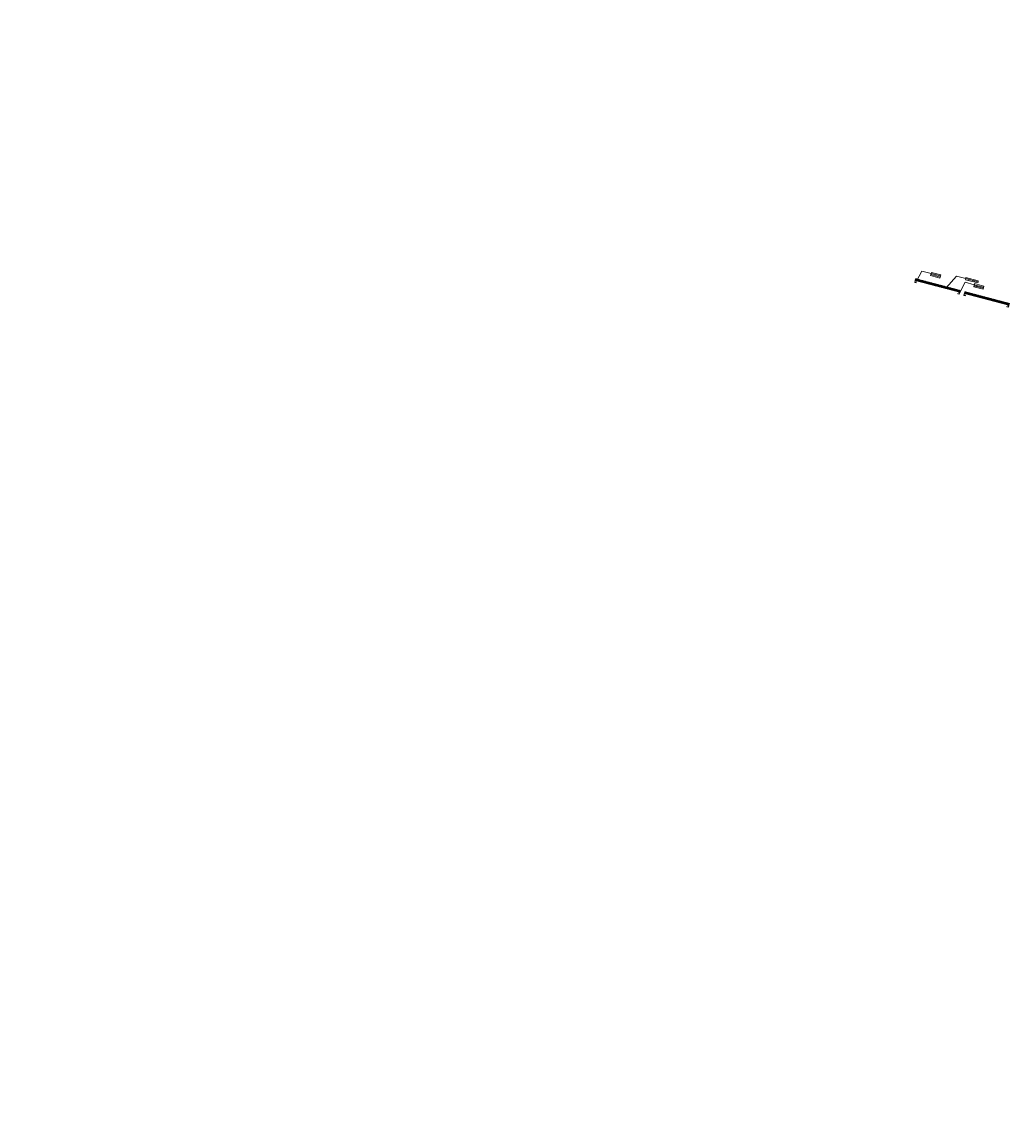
# Model space of a CAD drawing. Header units: millimetres. Extents: x -204291438 to 18864955, y -774833820 to 295284.
# Tile 2 of 87: x -76059 to 27662, y -139869 to -25783. Entities that reach past the tile are written whole.
import ezdxf

# ---------------------------------------------------------------- set-up
doc = ezdxf.new("R2010")
doc.units = ezdxf.units.MM
doc.header["$MEASUREMENT"] = 0
for name, color, linetype in [('213-A Wymiarowanie wewnętrzne', 7, 'Continuous'), ('215-A Wymiarowanie wewnętrzne 1_50', 7, 'Continuous'), ('231-A Ściany zewnętrzne', 7, 'Continuous'), ('293-PPOŻ - Opisy drzwi', 7, 'Continuous')]:
    doc.layers.add(name, color=color, linetype=linetype)
doc.styles.add('STYL_AUTOMATYCZNY_3', font='arial.ttf')
doc.styles.add('STYL_AUTOMATYCZNY_4', font='arial.ttf')
doc.dimstyles.new('STYL_AUTOMATYCZNY__3', dxfattribs={"dimtxt": 64.999998, "dimasz": 47.5, "dimexe": 0.18, "dimexo": 0.0625, "dimgap": 0, "dimtad": 1, "dimdec": 1, "dimlfac": 0.1, "dimzin": 0, "dimdsep": 46, "dimtxsty": 'STYL_AUTOMATYCZNY_4', "dimblk": 'ARROWHEAD_11', "dimblk1": 'ARROWHEAD_11', "dimblk2": 'ARROWHEAD_11', "dimcen": 0.09, "dimclrd": 30, "dimclre": 30, "dimclrt": 30, "dimazin": 0, "dimtfac": 1, "dimtdec": 4, "dimtmove": 0, "dimatfit": 3, "dimfxl": 0, "dimtolj": 1, "dimtzin": 0, "dimarcsym": 0})

# ---------------------------------------------------------------- blocks, each defined once
blk = doc.blocks.new('*X2974')
at = {"layer": '231-A Ściany zewnętrzne', "color": 7, "linetype": 'Continuous', "lineweight": 0}
for p, q in [((17629, -52822), (17663, -52795)), ((17696, -52839), (17680, -52799)), ((17712, -52843), (17746, -52817)), ((17779, -52861), (17762, -52821)), ((17795, -52865), (17829, -52839)), ((17861, -52883), (17845, -52843)), ((17878, -52887), (17912, -52861)), ((17944, -52905), (17928, -52865)), ((17961, -52909), (17994, -52882)), ((18027, -52927), (18011, -52887)), ((18044, -52931), (18077, -52904)), ((18110, -52948), (18094, -52909)), ((18127, -52953), (18160, -52926)), ((18193, -52970), (18177, -52931)), ((18209, -52975), (18243, -52948)), ((18276, -52992), (18260, -52952)), ((18292, -52997), (18326, -52970)), ((18359, -53014), (18343, -52974)), ((18375, -53018), (18409, -52992)), ((18442, -53036), (18425, -52996)), ((18458, -53040), (18492, -53014)), ((18524, -53058), (18508, -53018)), ((18541, -53062), (18575, -53036)), ((18607, -53080), (18591, -53040)), ((18624, -53084), (18657, -53057)), ((18690, -53101), (18674, -53062)), ((18707, -53106), (18740, -53079)), ((18773, -53123), (18757, -53084)), ((18790, -53128), (18823, -53101)), ((18856, -53145), (18840, -53106)), ((18873, -53150), (18906, -53123)), ((18939, -53167), (18923, -53127)), ((18955, -53171), (18989, -53145)), ((19022, -53189), (19006, -53149)), ((19038, -53193), (19072, -53167)), ((19105, -53211), (19088, -53171)), ((19121, -53215), (19155, -53189)), ((19187, -53233), (19171, -53193)), ((19204, -53237), (19238, -53210)), ((19270, -53255), (19254, -53215)), ((19287, -53259), (19321, -53232)), ((19353, -53276), (19337, -53237)), ((19370, -53281), (19403, -53254)), ((19436, -53298), (19420, -53259)), ((19453, -53303), (19486, -53276)), ((19519, -53320), (19503, -53280)), ((19536, -53325), (19569, -53298)), ((19602, -53342), (19586, -53302)), ((19618, -53346), (19652, -53320)), ((19685, -53364), (19669, -53324)), ((19701, -53368), (19735, -53342)), ((19768, -53386), (19751, -53346)), ((19784, -53390), (19818, -53364)), ((19850, -53408), (19834, -53368)), ((19867, -53412), (19901, -53385)), ((19933, -53430), (19917, -53390)), ((19950, -53434), (19984, -53407)), ((20016, -53451), (20000, -53412)), ((20033, -53456), (20066, -53429)), ((20099, -53473), (20083, -53434)), ((20116, -53478), (20149, -53451)), ((20182, -53495), (20166, -53455)), ((20199, -53500), (20232, -53473)), ((20265, -53517), (20249, -53477)), ((20281, -53521), (20315, -53495)), ((20348, -53539), (20332, -53499)), ((20364, -53543), (20398, -53517)), ((20431, -53561), (20414, -53521)), ((20447, -53565), (20481, -53539)), ((20513, -53583), (20497, -53543)), ((20530, -53587), (20564, -53560)), ((20596, -53604), (20580, -53565)), ((20613, -53609), (20647, -53582)), ((20679, -53626), (20663, -53587)), ((20696, -53631), (20729, -53604)), ((20762, -53648), (20746, -53609)), ((20779, -53653), (20812, -53626)), ((20845, -53670), (20829, -53630)), ((20862, -53674), (20895, -53648)), ((20928, -53692), (20912, -53652)), ((20944, -53696), (20978, -53670)), ((21011, -53714), (20995, -53674)), ((21027, -53718), (21061, -53692)), ((21094, -53736), (21078, -53696)), ((21110, -53740), (21144, -53713)), ((21177, -53758), (21160, -53718)), ((21193, -53762), (21227, -53735)), ((21259, -53779), (21243, -53740)), ((21276, -53784), (21310, -53757)), ((21342, -53801), (21326, -53762)), ((21359, -53806), (21392, -53779)), ((21425, -53823), (21409, -53783)), ((21442, -53828), (21475, -53801)), ((21508, -53845), (21492, -53805)), ((21525, -53849), (21558, -53823)), ((21591, -53867), (21575, -53827)), ((21607, -53871), (21641, -53845)), ((21674, -53889), (21658, -53849)), ((21690, -53893), (21724, -53867)), ((21757, -53911), (21741, -53871)), ((21773, -53915), (21807, -53888)), ((21840, -53933), (21823, -53893)), ((21856, -53937), (21890, -53910)), ((21922, -53954), (21906, -53915)), ((21939, -53959), (21973, -53932)), ((22005, -53976), (21989, -53937)), ((22022, -53981), (22055, -53954)), ((22088, -53998), (22072, -53958)), ((22105, -54002), (22138, -53976)), ((22171, -54020), (22155, -53980)), ((22188, -54024), (22221, -53998)), ((22254, -54042), (22238, -54002)), ((22270, -54046), (22291, -54030))]:
    blk.add_line(p, q, dxfattribs=at)
for centre, start, end in [((17573, -52833), 314.6108, 15.82527), ((17656, -52855), 128.34814, 22.08793), ((17636, -52761), 75.21803, 83.22666), ((17636, -52761), 308.34814, 75.21803), ((17719, -52783), 75.21803, 202.08793), ((17739, -52877), 128.34814, 22.08793), ((17719, -52783), 308.34814, 75.21803), ((17802, -52805), 75.21803, 202.08793), ((17822, -52899), 128.34814, 22.08793), ((17802, -52805), 308.34814, 75.21803), ((17885, -52827), 75.21803, 202.08793), ((17905, -52921), 128.34814, 22.08793), ((17885, -52827), 308.34814, 75.21803), ((17968, -52849), 75.21803, 202.08793), ((17987, -52943), 128.34814, 22.08793), ((17968, -52849), 308.34814, 75.21803), ((18051, -52871), 75.21803, 202.08793), ((18070, -52965), 128.34814, 22.08793), ((18051, -52871), 308.34814, 75.21803), ((18134, -52893), 75.21803, 202.08793), ((18153, -52986), 128.34814, 22.08793), ((18134, -52893), 308.34814, 75.21803), ((18217, -52914), 75.21803, 202.08793), ((18236, -53008), 128.34814, 22.08793), ((18217, -52914), 308.34814, 75.21803), ((18299, -52936), 75.21803, 202.08793), ((18319, -53030), 128.34814, 22.08793), ((18299, -52936), 308.34814, 75.21803), ((18382, -52958), 75.21803, 202.08793), ((18402, -53052), 128.34814, 22.08793), ((18382, -52958), 308.34814, 75.21803), ((18465, -52980), 75.21803, 202.08793), ((18485, -53074), 128.34814, 22.08793), ((18465, -52980), 308.34814, 75.21803), ((18548, -53002), 75.21803, 202.08793), ((18568, -53096), 128.34814, 22.08793), ((18548, -53002), 308.34814, 75.21803), ((18631, -53024), 75.21803, 202.08793), ((18650, -53118), 128.34814, 22.08793), ((18631, -53024), 308.34814, 75.21803), ((18714, -53046), 75.21803, 202.08793), ((18733, -53139), 128.34814, 22.08793), ((18714, -53046), 308.34814, 75.21803), ((18797, -53068), 75.21803, 202.08793), ((18816, -53161), 128.34814, 22.08793), ((18797, -53068), 308.34814, 75.21803), ((18880, -53089), 75.21803, 202.08793), ((18899, -53183), 128.34814, 22.08793), ((18880, -53089), 308.34814, 75.21803), ((18962, -53111), 75.21803, 202.08793), ((18982, -53205), 128.34814, 22.08793), ((18962, -53111), 308.34814, 75.21803), ((19045, -53133), 75.21803, 202.08793), ((19065, -53227), 128.34814, 22.08793), ((19045, -53133), 308.34814, 75.21803), ((19128, -53155), 75.21803, 202.08793), ((19148, -53249), 128.34814, 22.08793), ((19128, -53155), 308.34814, 75.21803), ((19211, -53177), 75.21803, 202.08793), ((19231, -53271), 128.34814, 22.08793), ((19211, -53177), 308.34814, 75.21803), ((19294, -53199), 75.21803, 202.08793), ((19313, -53293), 128.34814, 22.08793), ((19294, -53199), 308.34814, 75.21803), ((19377, -53221), 75.21803, 202.08793), ((19396, -53314), 128.34814, 22.08793), ((19377, -53221), 308.34814, 75.21803), ((19460, -53242), 75.21803, 202.08793), ((19479, -53336), 128.34814, 22.08793), ((19460, -53242), 308.34814, 75.21803), ((19543, -53264), 75.21803, 202.08793), ((19562, -53358), 128.34814, 22.08793), ((19543, -53264), 308.34814, 75.21803), ((19625, -53286), 75.21803, 202.08793), ((19645, -53380), 128.34814, 22.08793), ((19625, -53286), 308.34814, 75.21803), ((19708, -53308), 75.21803, 202.08793), ((19728, -53402), 128.34814, 22.08793), ((19708, -53308), 308.34814, 75.21803), ((19791, -53330), 75.21803, 202.08793), ((19811, -53424), 128.34814, 22.08793), ((19791, -53330), 308.34814, 75.21803), ((19874, -53352), 75.21803, 202.08793), ((19894, -53446), 128.34814, 22.08793), ((19874, -53352), 308.34814, 75.21803), ((19957, -53374), 75.21803, 202.08793), ((19977, -53468), 128.34814, 22.08793), ((19957, -53374), 308.34814, 75.21803), ((20040, -53396), 75.21803, 202.08793), ((20059, -53489), 128.34814, 22.08793), ((20040, -53396), 308.34814, 75.21803), ((20123, -53417), 75.21803, 202.08793), ((20142, -53511), 128.34814, 22.08793), ((20123, -53417), 308.34814, 75.21803), ((20206, -53439), 75.21803, 202.08793), ((20225, -53533), 128.34814, 22.08793), ((20206, -53439), 308.34814, 75.21803), ((20288, -53461), 75.21803, 202.08793), ((20308, -53555), 128.34814, 22.08793), ((20288, -53461), 308.34814, 75.21803), ((20371, -53483), 75.21803, 202.08793), ((20391, -53577), 128.34814, 22.08793), ((20371, -53483), 308.34814, 75.21803), ((20454, -53505), 75.21803, 202.08793), ((20474, -53599), 128.34814, 22.08793), ((20454, -53505), 308.34814, 75.21803), ((20537, -53527), 75.21803, 202.08793), ((20557, -53621), 128.34814, 22.08793), ((20537, -53527), 308.34814, 75.21803), ((20620, -53549), 75.21803, 202.08793), ((20640, -53642), 128.34814, 22.08793), ((20620, -53549), 308.34814, 75.21803), ((20703, -53571), 75.21803, 202.08793), ((20703, -53571), 308.34814, 75.21803), ((20786, -53592), 75.21803, 202.08793), ((20786, -53592), 308.34814, 75.21803), ((20869, -53614), 75.21803, 202.08793), ((20869, -53614), 308.34814, 75.21803), ((20951, -53636), 75.21803, 202.08793), ((20951, -53636), 308.34814, 75.21803), ((21034, -53658), 75.21803, 202.08793), ((21034, -53658), 308.34814, 75.21803), ((20722, -53664), 128.34814, 22.08793), ((20805, -53686), 128.34814, 22.08793), ((20888, -53708), 128.34814, 22.08793), ((20971, -53730), 128.34814, 22.08793), ((21054, -53752), 128.34814, 22.08793), ((21117, -53680), 75.21803, 202.08793), ((21137, -53774), 128.34814, 22.08793), ((21117, -53680), 308.34814, 75.21803), ((21200, -53702), 75.21803, 202.08793), ((21220, -53796), 128.34814, 22.08793), ((21200, -53702), 308.34814, 75.21803), ((21283, -53724), 75.21803, 202.08793), ((21303, -53817), 128.34814, 22.08793), ((21283, -53724), 308.34814, 75.21803), ((21366, -53745), 75.21803, 202.08793), ((21385, -53839), 128.34814, 22.08793), ((21366, -53745), 308.34814, 75.21803), ((21449, -53767), 75.21803, 202.08793), ((21468, -53861), 128.34814, 22.08793), ((21449, -53767), 308.34814, 75.21803), ((21532, -53789), 75.21803, 202.08793), ((21551, -53883), 128.34814, 22.08793), ((21532, -53789), 308.34814, 75.21803), ((21614, -53811), 75.21803, 202.08793), ((21634, -53905), 128.34814, 22.08793), ((21614, -53811), 308.34814, 75.21803), ((21697, -53833), 75.21803, 202.08793), ((21717, -53927), 128.34814, 22.08793), ((21697, -53833), 308.34814, 75.21803), ((21780, -53855), 75.21803, 202.08793), ((21800, -53949), 128.34814, 22.08793), ((21780, -53855), 308.34814, 75.21803), ((21863, -53877), 75.21803, 202.08793), ((21883, -53970), 128.34814, 22.08793), ((21863, -53877), 308.34814, 75.21803), ((21946, -53899), 75.21803, 202.08793), ((21966, -53992), 128.34814, 22.08793), ((21946, -53899), 308.34814, 75.21803), ((22029, -53920), 75.21803, 202.08793), ((22048, -54014), 128.34814, 22.08793), ((22029, -53920), 308.34814, 75.21803), ((22112, -53942), 75.21803, 202.08793), ((22131, -54036), 128.34814, 22.08793), ((22112, -53942), 308.34814, 75.21803), ((22195, -53964), 75.21803, 202.08793), ((22214, -54058), 128.34814, 22.08793), ((22195, -53964), 308.34814, 75.21803), ((22278, -53986), 75.21803, 202.08793), ((22297, -54080), 128.34814, 229.15739), ((22278, -53986), 41.11535, 75.21803)]:
    blk.add_arc(centre, 42.9, start, end, dxfattribs=at)
blk = doc.blocks.new('Ściana_613_3', base_point=(17643, -52714))
at = {"layer": '231-A Ściany zewnętrzne', "color": 7, "linetype": 'Continuous', "lineweight": 0, "flags": 128}
for points in [[(17597, -52888), (17643, -52714)], [(17597, -52888), (22267, -54121)], [(22313, -53947), (17643, -52714)], [(22267, -54121), (22313, -53947)]]:
    blk.add_lwpolyline(points, dxfattribs=at)
at = {"layer": '231-A Ściany zewnętrzne', "color": 7, "lineweight": 0}
blk.add_blockref('*X2974', (0, 0), dxfattribs=at)
blk = doc.blocks.new('*X2976')
at = {"layer": '231-A Ściany zewnętrzne', "color": 7, "linetype": 'Continuous', "lineweight": 0}
for p, q in [((22769, -54176), (22801, -54151)), ((22834, -54195), (22818, -54155)), ((22851, -54199), (22884, -54173)), ((22917, -54217), (22901, -54177)), ((22934, -54221), (22967, -54195)), ((23000, -54239), (22984, -54199)), ((23016, -54243), (23050, -54216)), ((23083, -54261), (23067, -54221)), ((23099, -54265), (23133, -54238)), ((23166, -54282), (23149, -54243)), ((23182, -54287), (23216, -54260)), ((23248, -54304), (23232, -54265)), ((23265, -54309), (23299, -54282)), ((23331, -54326), (23315, -54286)), ((23348, -54331), (23382, -54304)), ((23414, -54348), (23398, -54308)), ((23431, -54352), (23464, -54326)), ((23497, -54370), (23481, -54330)), ((23514, -54374), (23547, -54348)), ((23580, -54392), (23564, -54352)), ((23597, -54396), (23630, -54370)), ((23663, -54414), (23647, -54374)), ((23679, -54418), (23713, -54391)), ((23746, -54436), (23730, -54396)), ((23762, -54440), (23796, -54413)), ((23829, -54457), (23812, -54418)), ((23845, -54462), (23879, -54435)), ((23911, -54479), (23895, -54440)), ((23928, -54484), (23962, -54457)), ((23994, -54501), (23978, -54461)), ((24011, -54505), (24045, -54479)), ((24077, -54523), (24061, -54483)), ((24094, -54527), (24127, -54501)), ((24160, -54545), (24144, -54505)), ((24177, -54549), (24210, -54523)), ((24243, -54567), (24227, -54527)), ((24260, -54571), (24293, -54545)), ((24326, -54589), (24310, -54549)), ((24342, -54593), (24376, -54566)), ((24409, -54610), (24393, -54571)), ((24425, -54615), (24459, -54588)), ((24492, -54632), (24475, -54593)), ((24508, -54637), (24542, -54610)), ((24574, -54654), (24558, -54614)), ((24591, -54659), (24625, -54632)), ((24657, -54676), (24641, -54636)), ((24674, -54680), (24708, -54654)), ((24740, -54698), (24724, -54658)), ((24757, -54702), (24790, -54676)), ((24823, -54720), (24807, -54680)), ((24840, -54724), (24873, -54698)), ((24906, -54742), (24890, -54702)), ((24923, -54746), (24956, -54719)), ((24989, -54764), (24973, -54724)), ((25005, -54768), (25039, -54741)), ((25072, -54785), (25056, -54746)), ((25088, -54790), (25122, -54763)), ((25155, -54807), (25139, -54768)), ((25171, -54812), (25205, -54785)), ((25238, -54829), (25221, -54789)), ((25254, -54834), (25288, -54807)), ((25320, -54851), (25304, -54811)), ((25337, -54855), (25371, -54829)), ((25403, -54873), (25387, -54833)), ((25420, -54877), (25453, -54851)), ((25486, -54895), (25470, -54855)), ((25503, -54899), (25536, -54873)), ((25569, -54917), (25553, -54877)), ((25586, -54921), (25619, -54894)), ((25652, -54938), (25636, -54899)), ((25668, -54943), (25702, -54916)), ((25735, -54960), (25719, -54921)), ((25751, -54965), (25785, -54938)), ((25818, -54982), (25802, -54943)), ((25834, -54987), (25868, -54960)), ((25901, -55004), (25884, -54964)), ((25917, -55008), (25951, -54982)), ((25983, -55026), (25967, -54986)), ((26000, -55030), (26034, -55004)), ((26066, -55048), (26050, -55008)), ((26083, -55052), (26116, -55026)), ((26149, -55070), (26133, -55030)), ((26166, -55074), (26199, -55047)), ((26232, -55092), (26216, -55052)), ((26249, -55096), (26282, -55069)), ((26315, -55113), (26299, -55074)), ((26331, -55118), (26365, -55091)), ((26398, -55135), (26382, -55096)), ((26414, -55140), (26448, -55113)), ((26481, -55157), (26465, -55117)), ((26497, -55162), (26531, -55135)), ((26564, -55179), (26547, -55139)), ((26580, -55183), (26614, -55157)), ((26646, -55201), (26630, -55161)), ((26663, -55205), (26697, -55179)), ((26729, -55223), (26713, -55183)), ((26746, -55227), (26779, -55201)), ((26812, -55245), (26796, -55205)), ((26829, -55249), (26862, -55222)), ((26895, -55267), (26879, -55227)), ((26912, -55271), (26945, -55244)), ((26978, -55288), (26962, -55249)), ((26995, -55293), (27028, -55266)), ((27061, -55310), (27045, -55271)), ((27077, -55315), (27111, -55288)), ((27144, -55332), (27128, -55292)), ((27160, -55337), (27194, -55310)), ((27227, -55354), (27210, -55314)), ((27243, -55358), (27277, -55332)), ((27309, -55376), (27293, -55336)), ((27326, -55380), (27360, -55354)), ((27392, -55398), (27376, -55358)), ((27409, -55402), (27443, -55376))]:
    blk.add_line(p, q, dxfattribs=at)
for centre, start, end in [((22794, -54211), 204.62507, 22.08793), ((22775, -54117), 308.34814, 62.07726), ((22858, -54139), 75.21803, 202.08793), ((22877, -54233), 128.34814, 22.08793), ((22858, -54139), 308.34814, 75.21803), ((22941, -54161), 75.21803, 202.08793), ((22960, -54255), 128.34814, 22.08793), ((22941, -54161), 308.34814, 75.21803), ((23023, -54183), 75.21803, 202.08793), ((23043, -54277), 128.34814, 22.08793), ((23023, -54183), 308.34814, 75.21803), ((23106, -54205), 75.21803, 202.08793), ((23126, -54299), 128.34814, 22.08793), ((23106, -54205), 308.34814, 75.21803), ((23189, -54227), 75.21803, 202.08793), ((23209, -54320), 128.34814, 22.08793), ((23189, -54227), 308.34814, 75.21803), ((23272, -54248), 75.21803, 202.08793), ((23292, -54342), 128.34814, 22.08793), ((23272, -54248), 308.34814, 75.21803), ((23355, -54270), 75.21803, 202.08793), ((23374, -54364), 128.34814, 22.08793), ((23355, -54270), 308.34814, 75.21803), ((23438, -54292), 75.21803, 202.08793), ((23457, -54386), 128.34814, 22.08793), ((23438, -54292), 308.34814, 75.21803), ((23521, -54314), 75.21803, 202.08793), ((23540, -54408), 128.34814, 22.08793), ((23521, -54314), 308.34814, 75.21803), ((23604, -54336), 75.21803, 202.08793), ((23623, -54430), 128.34814, 22.08793), ((23604, -54336), 308.34814, 75.21803), ((23686, -54358), 75.21803, 202.08793), ((23706, -54452), 128.34814, 22.08793), ((23686, -54358), 308.34814, 75.21803), ((23769, -54380), 75.21803, 202.08793), ((23789, -54473), 128.34814, 22.08793), ((23769, -54380), 308.34814, 75.21803), ((23852, -54402), 75.21803, 202.08793), ((23872, -54495), 128.34814, 22.08793), ((23852, -54402), 308.34814, 75.21803), ((23935, -54423), 75.21803, 202.08793), ((23955, -54517), 128.34814, 22.08793), ((23935, -54423), 308.34814, 75.21803), ((24018, -54445), 75.21803, 202.08793), ((24038, -54539), 128.34814, 22.08793), ((24018, -54445), 308.34814, 75.21803), ((24101, -54467), 75.21803, 202.08793), ((24120, -54561), 128.34814, 22.08793), ((24101, -54467), 308.34814, 75.21803), ((24184, -54489), 75.21803, 202.08793), ((24203, -54583), 128.34814, 22.08793), ((24184, -54489), 308.34814, 75.21803), ((24267, -54511), 75.21803, 202.08793), ((24286, -54605), 128.34814, 22.08793), ((24267, -54511), 308.34814, 75.21803), ((24349, -54533), 75.21803, 202.08793), ((24369, -54627), 128.34814, 22.08793), ((24349, -54533), 308.34814, 75.21803), ((24432, -54555), 75.21803, 202.08793), ((24452, -54648), 128.34814, 22.08793), ((24432, -54555), 308.34814, 75.21803), ((24515, -54577), 75.21803, 202.08793), ((24535, -54670), 128.34814, 22.08793), ((24515, -54577), 308.34814, 75.21803), ((24598, -54598), 75.21803, 202.08793), ((24618, -54692), 128.34814, 22.08793), ((24598, -54598), 308.34814, 75.21803), ((24681, -54620), 75.21803, 202.08793), ((24701, -54714), 128.34814, 22.08793), ((24681, -54620), 308.34814, 75.21803), ((24764, -54642), 75.21803, 202.08793), ((24783, -54736), 128.34814, 22.08793), ((24764, -54642), 308.34814, 75.21803), ((24847, -54664), 75.21803, 202.08793), ((24866, -54758), 128.34814, 22.08793), ((24847, -54664), 308.34814, 75.21803), ((24930, -54686), 75.21803, 202.08793), ((24949, -54780), 128.34814, 22.08793), ((24930, -54686), 308.34814, 75.21803), ((25012, -54708), 75.21803, 202.08793), ((25012, -54708), 308.34814, 75.21803), ((25095, -54730), 75.21803, 202.08793), ((25095, -54730), 308.34814, 75.21803), ((25178, -54751), 75.21803, 202.08793), ((25178, -54751), 308.34814, 75.21803), ((25261, -54773), 75.21803, 202.08793), ((25261, -54773), 308.34814, 75.21803), ((25344, -54795), 75.21803, 202.08793), ((25344, -54795), 308.34814, 75.21803), ((25032, -54802), 128.34814, 22.08793), ((25115, -54823), 128.34814, 22.08793), ((25198, -54845), 128.34814, 22.08793), ((25281, -54867), 128.34814, 22.08793), ((25364, -54889), 128.34814, 22.08793), ((25427, -54817), 75.21803, 202.08793), ((25446, -54911), 128.34814, 22.08793), ((25427, -54817), 308.34814, 75.21803), ((25510, -54839), 75.21803, 202.08793), ((25529, -54933), 128.34814, 22.08793), ((25510, -54839), 308.34814, 75.21803), ((25593, -54861), 75.21803, 202.08793), ((25612, -54955), 128.34814, 22.08793), ((25593, -54861), 308.34814, 75.21803), ((25675, -54883), 75.21803, 202.08793), ((25695, -54976), 128.34814, 22.08793), ((25675, -54883), 308.34814, 75.21803), ((25758, -54905), 75.21803, 202.08793), ((25778, -54998), 128.34814, 22.08793), ((25758, -54905), 308.34814, 75.21803), ((25841, -54926), 75.21803, 202.08793), ((25861, -55020), 128.34814, 22.08793), ((25841, -54926), 308.34814, 75.21803), ((25924, -54948), 75.21803, 202.08793), ((25944, -55042), 128.34814, 22.08793), ((25924, -54948), 308.34814, 75.21803), ((26007, -54970), 75.21803, 202.08793), ((26027, -55064), 128.34814, 22.08793), ((26007, -54970), 308.34814, 75.21803), ((26090, -54992), 75.21803, 202.08793), ((26109, -55086), 128.34814, 22.08793), ((26090, -54992), 308.34814, 75.21803), ((26173, -55014), 75.21803, 202.08793), ((26192, -55108), 128.34814, 22.08793), ((26173, -55014), 308.34814, 75.21803), ((26256, -55036), 75.21803, 202.08793), ((26275, -55130), 128.34814, 22.08793), ((26256, -55036), 308.34814, 75.21803), ((26339, -55058), 75.21803, 202.08793), ((26358, -55151), 128.34814, 22.08793), ((26339, -55058), 308.34814, 75.21803), ((26421, -55079), 75.21803, 202.08793), ((26441, -55173), 128.34814, 22.08793), ((26421, -55079), 308.34814, 75.21803), ((26504, -55101), 75.21803, 202.08793), ((26524, -55195), 128.34814, 22.08793), ((26504, -55101), 308.34814, 75.21803), ((26587, -55123), 75.21803, 202.08793), ((26607, -55217), 128.34814, 22.08793), ((26587, -55123), 308.34814, 75.21803), ((26670, -55145), 75.21803, 202.08793), ((26690, -55239), 128.34814, 22.08793), ((26670, -55145), 308.34814, 75.21803), ((26753, -55167), 75.21803, 202.08793), ((26772, -55261), 128.34814, 22.08793), ((26753, -55167), 308.34814, 75.21803), ((26836, -55189), 75.21803, 202.08793), ((26855, -55283), 128.34814, 22.08793), ((26836, -55189), 308.34814, 75.21803), ((26919, -55211), 75.21803, 202.08793), ((26938, -55305), 128.34814, 22.08793), ((26919, -55211), 308.34814, 75.21803), ((27002, -55233), 75.21803, 202.08793), ((27021, -55326), 128.34814, 22.08793), ((27002, -55233), 308.34814, 75.21803), ((27084, -55254), 75.21803, 202.08793), ((27104, -55348), 128.34814, 22.08793), ((27084, -55254), 308.34814, 75.21803), ((27167, -55276), 75.21803, 202.08793), ((27187, -55370), 128.34814, 22.08793), ((27167, -55276), 308.34814, 75.21803), ((27250, -55298), 75.21803, 202.08793), ((27270, -55392), 128.34814, 22.08793), ((27250, -55298), 308.34814, 75.21803), ((27333, -55320), 75.21803, 202.08793), ((27353, -55414), 128.34814, 22.08793), ((27333, -55320), 308.34814, 75.21803), ((27416, -55342), 75.21803, 202.08793), ((27435, -55436), 128.34814, 251.0515), ((27416, -55342), 7.19347, 75.21803), ((27416, -55342), 308.34814, 323.2426)]:
    blk.add_arc(centre, 42.9, start, end, dxfattribs=at)
blk = doc.blocks.new('Ściana_614_3', base_point=(22796, -54074))
at = {"layer": '231-A Ściany zewnętrzne', "color": 7, "linetype": 'Continuous', "lineweight": 0, "flags": 128}
for points in [[(22750, -54248), (22796, -54074)], [(22750, -54248), (27420, -55481)], [(27466, -55306), (22796, -54074)], [(27420, -55481), (27466, -55306)]]:
    blk.add_lwpolyline(points, dxfattribs=at)
at = {"layer": '231-A Ściany zewnętrzne', "color": 7, "lineweight": 0}
blk.add_blockref('*X2976', (0, 0), dxfattribs=at)
blk = doc.blocks.new('*D6052')
at = {"layer": '213-A Wymiarowanie wewnętrzne', "linetype": 'Continuous', "lineweight": 200}
for points in [[(165419, -8239), (165420, -8244), (165422, -8248), (165426, -8251), (165431, -8252), (165436, -8251), (165440, -8248), (165443, -8244), (165444, -8239), (165443, -8235), (165440, -8231), (165436, -8228), (165431, -8227), (165426, -8228), (165422, -8231), (165420, -8235)], [(168000, -8921), (168001, -8926), (168004, -8930), (168008, -8932), (168013, -8933), (168018, -8932), (168022, -8930), (168024, -8926), (168025, -8921), (168024, -8916), (168022, -8912), (168018, -8909), (168013, -8908), (168008, -8909), (168004, -8912), (168001, -8916)]]:
    blk.add_hatch(color=30, dxfattribs=at).paths.add_polyline_path(points)
at = {"layer": '213-A Wymiarowanie wewnętrzne', "color": 30, "linetype": 'Continuous', "lineweight": 0}
for p, q in [((165428, -8252), (165419, -8285)), ((165443, -8194), (165434, -8227)), ((168001, -8918), (165443, -8243))]:
    blk.add_line(p, q, dxfattribs=at)
blk.add_circle((165431, -8239), 12.5, dxfattribs=at)
at = {"layer": '213-A Wymiarowanie wewnętrzne', "color": 30, "lineweight": 200, "insert": (166653, -8549), "char_height": 65, "attachment_point": 7, "rotation": 345.21803, "style": 'STYL_AUTOMATYCZNY_4'}
blk.add_mtext('\\A1;{\\pql;\\fArial|b0|i0|c238|p0;\\W1.000000;267}', dxfattribs=at)
blk = doc.blocks.new('ARROWHEAD_11')
at = {"color": 0, "linetype": 'Continuous', "lineweight": 0}
blk.add_line((0, 0), (-1, 0), dxfattribs=at)
at = {"color": 0, "linetype": 'Continuous', "lineweight": 0, "const_width": 0.25, "flags": 128}
blk.add_lwpolyline([(-0.125, 0, 1), (0.125, 0, 1)], format="xyb", close=True, dxfattribs=at)
blk = doc.blocks.new('*D6053')
at = {"layer": '213-A Wymiarowanie wewnętrzne', "linetype": 'Continuous', "lineweight": 200}
for points in [[(165187, -8178), (165188, -8183), (165190, -8187), (165194, -8190), (165199, -8191), (165204, -8190), (165208, -8187), (165211, -8183), (165212, -8178), (165211, -8173), (165208, -8169), (165204, -8167), (165199, -8166), (165194, -8167), (165190, -8169), (165188, -8173)], [(165419, -8239), (165420, -8244), (165422, -8248), (165426, -8251), (165431, -8252), (165436, -8251), (165440, -8248), (165443, -8244), (165444, -8239), (165443, -8235), (165440, -8231), (165436, -8228), (165431, -8227), (165426, -8228), (165422, -8231), (165420, -8235)]]:
    blk.add_hatch(color=30, dxfattribs=at).paths.add_polyline_path(points)
at = {"layer": '213-A Wymiarowanie wewnętrzne', "color": 30, "linetype": 'Continuous', "lineweight": 0}
for p, q in [((165196, -8190), (165187, -8224)), ((165211, -8133), (165202, -8166)), ((165419, -8236), (165211, -8181)), ((165428, -8252), (165419, -8285))]:
    blk.add_line(p, q, dxfattribs=at)
blk.add_circle((165199, -8178), 12.5, dxfattribs=at)
at = {"layer": '213-A Wymiarowanie wewnętrzne', "color": 30, "lineweight": 200, "insert": (165271, -8184), "char_height": 65, "attachment_point": 7, "rotation": 345.21803, "style": 'STYL_AUTOMATYCZNY_4'}
blk.add_mtext('\\A1;{\\pql;\\fArial|b0|i0|c238|p0;\\W1.000000;24}', dxfattribs=at)
blk = doc.blocks.new('*D6054')
at = {"layer": '213-A Wymiarowanie wewnętrzne', "linetype": 'Continuous', "lineweight": 200}
for points in [[(163325, -7687), (163326, -7692), (163329, -7696), (163333, -7699), (163338, -7700), (163343, -7699), (163347, -7696), (163349, -7692), (163350, -7687), (163349, -7682), (163347, -7678), (163343, -7676), (163338, -7675), (163333, -7676), (163329, -7678), (163326, -7682)], [(165187, -8178), (165188, -8183), (165190, -8187), (165194, -8190), (165199, -8191), (165204, -8190), (165208, -8187), (165211, -8183), (165212, -8178), (165211, -8173), (165208, -8169), (165204, -8167), (165199, -8166), (165194, -8167), (165190, -8169), (165188, -8173)]]:
    blk.add_hatch(color=30, dxfattribs=at).paths.add_polyline_path(points)
at = {"layer": '213-A Wymiarowanie wewnętrzne', "color": 30, "linetype": 'Continuous', "lineweight": 0}
for p, q in [((163335, -7699), (163326, -7732)), ((163350, -7642), (163341, -7675)), ((165187, -8175), (163350, -7690)), ((165211, -8133), (165202, -8166))]:
    blk.add_line(p, q, dxfattribs=at)
for centre in [(163338, -7687), (165199, -8178)]:
    blk.add_circle(centre, 12.5, dxfattribs=at)
at = {"layer": '213-A Wymiarowanie wewnętrzne', "color": 30, "lineweight": 200, "insert": (164164, -7892), "char_height": 65, "attachment_point": 7, "rotation": 345.21803, "style": 'STYL_AUTOMATYCZNY_4'}
blk.add_mtext('\\A1;{\\pql;\\fArial|b0|i0|c238|p0;\\W1.000000;192,5}', dxfattribs=at)
blk = doc.blocks.new('*D6753')
at = {"layer": '215-A Wymiarowanie wewnętrzne 1_50', "linetype": 'Continuous', "lineweight": 200}
for points in [[(165987, -6087), (165988, -6092), (165990, -6096), (165994, -6099), (165999, -6100), (166004, -6099), (166008, -6096), (166011, -6092), (166012, -6087), (166011, -6083), (166008, -6079), (166004, -6076), (165999, -6075), (165994, -6076), (165990, -6079), (165988, -6083)], [(168858, -6845), (168859, -6850), (168862, -6854), (168866, -6857), (168871, -6858), (168876, -6857), (168880, -6854), (168882, -6850), (168883, -6845), (168882, -6840), (168880, -6836), (168876, -6834), (168871, -6833), (168866, -6834), (168862, -6836), (168859, -6840)]]:
    blk.add_hatch(color=30, dxfattribs=at).paths.add_polyline_path(points)
at = {"layer": '215-A Wymiarowanie wewnętrzne 1_50', "color": 30, "linetype": 'Continuous', "lineweight": 0}
for p, q in [((166011, -6042), (166002, -6075)), ((168859, -6842), (166011, -6091)), ((168883, -6800), (168874, -6833)), ((168868, -6857), (168859, -6891))]:
    blk.add_line(p, q, dxfattribs=at)
blk.add_circle((168871, -6845), 12.5, dxfattribs=at)
at = {"layer": '215-A Wymiarowanie wewnętrzne 1_50', "color": 30, "lineweight": 200, "insert": (167366, -6435), "char_height": 65, "attachment_point": 7, "rotation": 345.21803, "style": 'STYL_AUTOMATYCZNY_4'}
blk.add_mtext('\\A1;{\\pql;\\fArial|b0|i0|c238|p0;\\W1.000000;297}', dxfattribs=at)
blk = doc.blocks.new('*D6754')
at = {"layer": '215-A Wymiarowanie wewnętrzne 1_50', "linetype": 'Continuous', "lineweight": 200}
for points in [[(165755, -6026), (165755, -6031), (165758, -6035), (165762, -6038), (165767, -6039), (165772, -6038), (165776, -6035), (165779, -6031), (165780, -6026), (165779, -6021), (165776, -6017), (165772, -6015), (165767, -6014), (165762, -6015), (165758, -6017), (165755, -6021)], [(165987, -6087), (165988, -6092), (165990, -6096), (165994, -6099), (165999, -6100), (166004, -6099), (166008, -6096), (166011, -6092), (166012, -6087), (166011, -6083), (166008, -6079), (166004, -6076), (165999, -6075), (165994, -6076), (165990, -6079), (165988, -6083)]]:
    blk.add_hatch(color=30, dxfattribs=at).paths.add_polyline_path(points)
at = {"layer": '215-A Wymiarowanie wewnętrzne 1_50', "color": 30, "linetype": 'Continuous', "lineweight": 0}
for p, q in [((165764, -6038), (165755, -6072)), ((165987, -6084), (165779, -6029)), ((165996, -6100), (165987, -6133)), ((166011, -6042), (166002, -6075))]:
    blk.add_line(p, q, dxfattribs=at)
for centre in [(165767, -6026), (165999, -6087)]:
    blk.add_circle(centre, 12.5, dxfattribs=at)
at = {"layer": '215-A Wymiarowanie wewnętrzne 1_50', "color": 30, "lineweight": 200, "insert": (165838, -6032), "char_height": 65, "attachment_point": 7, "rotation": 345.21803, "style": 'STYL_AUTOMATYCZNY_4'}
blk.add_mtext('\\A1;{\\pql;\\fArial|b0|i0|c238|p0;\\W1.000000;24}', dxfattribs=at)
blk = doc.blocks.new('*D6755')
at = {"layer": '215-A Wymiarowanie wewnętrzne 1_50', "linetype": 'Continuous', "lineweight": 200}
for points in [[(163893, -5535), (163894, -5540), (163897, -5544), (163901, -5547), (163906, -5548), (163911, -5547), (163915, -5544), (163917, -5540), (163918, -5535), (163917, -5530), (163915, -5526), (163911, -5524), (163906, -5523), (163901, -5524), (163897, -5526), (163894, -5530)], [(165755, -6026), (165755, -6031), (165758, -6035), (165762, -6038), (165767, -6039), (165772, -6038), (165776, -6035), (165779, -6031), (165780, -6026), (165779, -6021), (165776, -6017), (165772, -6015), (165767, -6014), (165762, -6015), (165758, -6017), (165755, -6021)]]:
    blk.add_hatch(color=30, dxfattribs=at).paths.add_polyline_path(points)
at = {"layer": '215-A Wymiarowanie wewnętrzne 1_50', "color": 30, "linetype": 'Continuous', "lineweight": 0}
for p, q in [((163894, -5532), (163882, -5529)), ((163903, -5547), (163894, -5580)), ((163918, -5490), (163909, -5523)), ((165755, -6023), (163918, -5538)), ((165764, -6038), (165755, -6072)), ((165779, -5981), (165770, -6014))]:
    blk.add_line(p, q, dxfattribs=at)
for centre in [(163906, -5535), (165767, -6026)]:
    blk.add_circle(centre, 12.5, dxfattribs=at)
at = {"layer": '215-A Wymiarowanie wewnętrzne 1_50', "color": 30, "lineweight": 200, "insert": (164732, -5740), "char_height": 65, "attachment_point": 7, "rotation": 345.21803, "style": 'STYL_AUTOMATYCZNY_4'}
blk.add_mtext('\\A1;{\\pql;\\fArial|b0|i0|c238|p0;\\W1.000000;192,5}', dxfattribs=at)
blk = doc.blocks.new('Etykieta_392_3', base_point=(17739, -52986))
at = {"layer": '293-PPOŻ - Opisy drzwi', "linetype": 'Continuous', "lineweight": 0}
blk.add_hatch(color=30, dxfattribs=at).paths.add_polyline_path([(17734, -52986), (17734, -52988), (17735, -52989), (17737, -52990), (17739, -52991), (17740, -52990), (17742, -52989), (17743, -52988), (17744, -52986), (17743, -52984), (17742, -52982), (17740, -52981), (17739, -52981), (17737, -52981), (17735, -52982), (17734, -52984)])
at = {"layer": '293-PPOŻ - Opisy drzwi', "color": 1, "linetype": 'Continuous', "lineweight": 0}
for p, q in [((17741, -52981), (18308, -51910)), ((18308, -51910), (19275, -52165)), ((19305, -52051), (19245, -52279)), ((19245, -52279), (20223, -52537)), ((20283, -52309), (19305, -52051)), ((20223, -52537), (20283, -52309))]:
    blk.add_line(p, q, dxfattribs=at)
at = {"layer": '293-PPOŻ - Opisy drzwi', "color": 1, "lineweight": 0, "flags": 128}
blk.add_lwpolyline([(19275, -52165), (20253, -52423), (20193, -52651), (19215, -52393)], close=True, dxfattribs=at)
at = {"layer": '293-PPOŻ - Opisy drzwi', "color": 30, "linetype": 'Continuous', "lineweight": 0}
blk.add_circle((17739, -52986), 5, dxfattribs=at)
at = {"layer": '293-PPOŻ - Opisy drzwi', "color": 7, "lineweight": 0, "insert": (19271, -52182), "char_height": 75, "attachment_point": 1, "rotation": 345.21803, "line_spacing_factor": 0.930982, "style": 'STYL_AUTOMATYCZNY_3'}
blk.add_mtext('\\A1;{\\pql;\\fArial|b0|i0|c238|p0;\\W1.000000;PODKONSTRUKCJA \\P\\pql;\\fArial|b0|i0|c238|p0;\\W1.000000;REI120}', dxfattribs=at)
blk = doc.blocks.new('Etykieta_393_3', base_point=(22257, -54159))
at = {"layer": '293-PPOŻ - Opisy drzwi', "linetype": 'Continuous', "lineweight": 0}
blk.add_hatch(color=30, dxfattribs=at).paths.add_polyline_path([(22252, -54159), (22252, -54161), (22253, -54163), (22255, -54164), (22257, -54164), (22259, -54164), (22260, -54163), (22261, -54161), (22262, -54159), (22261, -54157), (22260, -54156), (22259, -54155), (22257, -54154), (22255, -54155), (22253, -54156), (22252, -54157)])
at = {"layer": '293-PPOŻ - Opisy drzwi', "color": 1, "linetype": 'Continuous', "lineweight": 0}
for p, q in [((22259, -54155), (22826, -53083)), ((22826, -53083), (23793, -53339)), ((23823, -53225), (23763, -53453)), ((23763, -53453), (24741, -53711)), ((24801, -53483), (23823, -53225)), ((24741, -53711), (24801, -53483))]:
    blk.add_line(p, q, dxfattribs=at)
at = {"layer": '293-PPOŻ - Opisy drzwi', "color": 1, "lineweight": 0, "flags": 128}
blk.add_lwpolyline([(23793, -53339), (24771, -53597), (24711, -53825), (23733, -53566)], close=True, dxfattribs=at)
at = {"layer": '293-PPOŻ - Opisy drzwi', "color": 30, "linetype": 'Continuous', "lineweight": 0}
blk.add_circle((22257, -54159), 5, dxfattribs=at)
at = {"layer": '293-PPOŻ - Opisy drzwi', "color": 7, "lineweight": 0, "insert": (23789, -53355), "char_height": 75, "attachment_point": 1, "rotation": 345.21803, "line_spacing_factor": 0.930982, "style": 'STYL_AUTOMATYCZNY_3'}
blk.add_mtext('\\A1;{\\pql;\\fArial|b0|i0|c238|p0;\\W1.000000;PODKONSTRUKCJA \\P\\pql;\\fArial|b0|i0|c238|p0;\\W1.000000;REI120}', dxfattribs=at)
blk = doc.blocks.new('Etykieta_394_3', base_point=(20855, -53666))
at = {"layer": '293-PPOŻ - Opisy drzwi', "linetype": 'Continuous', "lineweight": 0}
blk.add_hatch(color=30, dxfattribs=at).paths.add_polyline_path([(20850, -53666), (20850, -53667), (20852, -53669), (20853, -53670), (20855, -53671), (20857, -53670), (20859, -53669), (20860, -53667), (20860, -53666), (20860, -53664), (20859, -53662), (20857, -53661), (20855, -53661), (20853, -53661), (20852, -53662), (20850, -53664)])
at = {"layer": '293-PPOŻ - Opisy drzwi', "color": 1, "linetype": 'Continuous', "lineweight": 0}
for p, q in [((20858, -53662), (21921, -52452)), ((21921, -52452), (22888, -52708)), ((22918, -52594), (22888, -52708)), ((22888, -52708), (24183, -53049)), ((24213, -52935), (22918, -52594)), ((24183, -53049), (24213, -52935))]:
    blk.add_line(p, q, dxfattribs=at)
at = {"layer": '293-PPOŻ - Opisy drzwi', "color": 1, "lineweight": 0, "flags": 128}
blk.add_lwpolyline([(22888, -52708), (24183, -53049), (24153, -53163), (22858, -52821)], close=True, dxfattribs=at)
at = {"layer": '293-PPOŻ - Opisy drzwi', "color": 30, "linetype": 'Continuous', "lineweight": 0}
blk.add_circle((20855, -53666), 5, dxfattribs=at)
at = {"layer": '293-PPOŻ - Opisy drzwi', "color": 7, "lineweight": 0, "insert": (22883, -52724), "char_height": 75, "attachment_point": 1, "rotation": 345.21803, "style": 'STYL_AUTOMATYCZNY_3'}
blk.add_mtext('\\A1;{\\pql;\\fArial|b0|i0|c238|p0;\\W1.000000;PŁYTA WARSTWOWA EI120}', dxfattribs=at)

msp = doc.modelspace()

# ---------------------------------------------------------------- hatches: boundary and pattern name
at = {"linetype": 'Continuous', "lineweight": 0}
for points in [[(17586.5, -52926.97), (17743.13, -52968.3), (17738.52, -52985.75), (17598.7, -52948.86), (17562.76, -53085.09), (17702.57, -53121.99), (17697.15, -53142.52), (17540.53, -53101.19)], [(22256.64, -54159.3), (22100.02, -54117.97), (22095.41, -54135.42), (22235.23, -54172.32), (22199.28, -54308.55), (22059.46, -54271.66), (22054.04, -54292.19), (22210.67, -54333.52)], [(22740.1, -54286.87), (22896.72, -54328.2), (22892.12, -54345.65), (22752.3, -54308.76), (22716.35, -54445), (22856.17, -54481.89), (22850.75, -54502.43), (22694.12, -54461.1)], [(27410.24, -55519.2), (27253.61, -55477.87), (27249.01, -55495.33), (27388.83, -55532.22), (27352.88, -55668.46), (27213.06, -55631.56), (27207.64, -55652.1), (27364.27, -55693.43)]]:
    msp.add_hatch(color=7, dxfattribs=at).paths.add_polyline_path(points)

# ---------------------------------------------------------------- linework, layer by layer
at = {"color": 7, "linetype": 'Continuous', "lineweight": 0, "flags": 128}
for points in [[(17586.5, -52926.97), (17743.13, -52968.3), (17738.52, -52985.75), (17598.7, -52948.86), (17562.76, -53085.09), (17702.57, -53121.99), (17697.15, -53142.52), (17540.53, -53101.19)], [(22256.64, -54159.3), (22100.02, -54117.97), (22095.41, -54135.42), (22235.23, -54172.32), (22199.28, -54308.55), (22059.46, -54271.66), (22054.04, -54292.19), (22210.67, -54333.52)], [(22740.1, -54286.87), (22896.72, -54328.2), (22892.12, -54345.65), (22752.3, -54308.76), (22716.35, -54445), (22856.17, -54481.89), (22850.75, -54502.43), (22694.12, -54461.1)], [(27410.24, -55519.2), (27253.61, -55477.87), (27249.01, -55495.33), (27388.83, -55532.22), (27352.88, -55668.46), (27213.06, -55631.56), (27207.64, -55652.1), (27364.27, -55693.43)]]:
    msp.add_lwpolyline(points, close=True, dxfattribs=at)

# ---------------------------------------------------------------- block references
at = {"layer": '231-A Ściany zewnętrzne', "color": 7, "lineweight": 0}
for name, p in [('Ściana_613_3', (17642.63, -52714.25)), ('Ściana_614_3', (22796.23, -54074.15))]:
    msp.add_blockref(name, p, dxfattribs=at)
at = {"layer": '293-PPOŻ - Opisy drzwi', "color": 1, "linetype": 'Continuous', "lineweight": 0}
for name, p in [('Etykieta_392_3', (17738.52, -52985.75)), ('Etykieta_394_3', (20855.08, -53665.55)), ('Etykieta_393_3', (22256.64, -54159.3))]:
    msp.add_blockref(name, p, dxfattribs=at)

# ---------------------------------------------------------------- dimensions: what is measured, and where the dimension line sits
at = {"layer": '213-A Wymiarowanie wewnętrzne', "color": 30, "linetype": 'Continuous', "lineweight": 200}
for base, p1, p2, picture, middle in [((163337.89, -7687.1), (-12612716.43, -48432356.49), (164489.85, -3321.53), '*D6054', (164277.57, -7888.01)), ((165199.18, -8178.25), (-204291437.87, -774833819.57), (-12612716.43, -48432356.49), '*D6053', (165326.71, -8164.85)), ((165431.24, -8239.48), (167810.09, -9689.42), (-204291437.87, -774833819.57), '*D6052', (166733.53, -8536.07))]:
    dim = msp.add_linear_dim(base=base, p1=p1, p2=p2, angle=165.2180339, dimstyle='STYL_AUTOMATYCZNY__3', dxfattribs=at)
    dim.commit()
    dim.dimension.update_dxf_attribs({"geometry": picture, "text_midpoint": middle, "dimtype": 160, "text_rotation": 345.2180339})
at = {"layer": '215-A Wymiarowanie wewnętrzne 1_50', "color": 30, "linetype": 'Continuous', "lineweight": 200}
for base, p1, p2, picture, middle in [((163905.76, -5535.07), (-12612716.43, -48432356.49), (164489.85, -3321.53), '*D6755', (164845.44, -5735.98)), ((165767.04, -6026.22), (-204291437.87, -774833819.57), (-12612716.43, -48432356.49), '*D6754', (165894.58, -6012.82)), ((165999.1, -6087.45), (168829.83, -7000.62), (-204291437.87, -774833819.57), '*D6753', (167446.42, -6422.31))]:
    dim = msp.add_linear_dim(base=base, p1=p1, p2=p2, angle=165.2180339, dimstyle='STYL_AUTOMATYCZNY__3', dxfattribs=at)
    dim.commit()
    dim.dimension.update_dxf_attribs({"geometry": picture, "text_midpoint": middle, "dimtype": 160, "text_rotation": 345.2180339})

doc.saveas('drawing.dxf')
